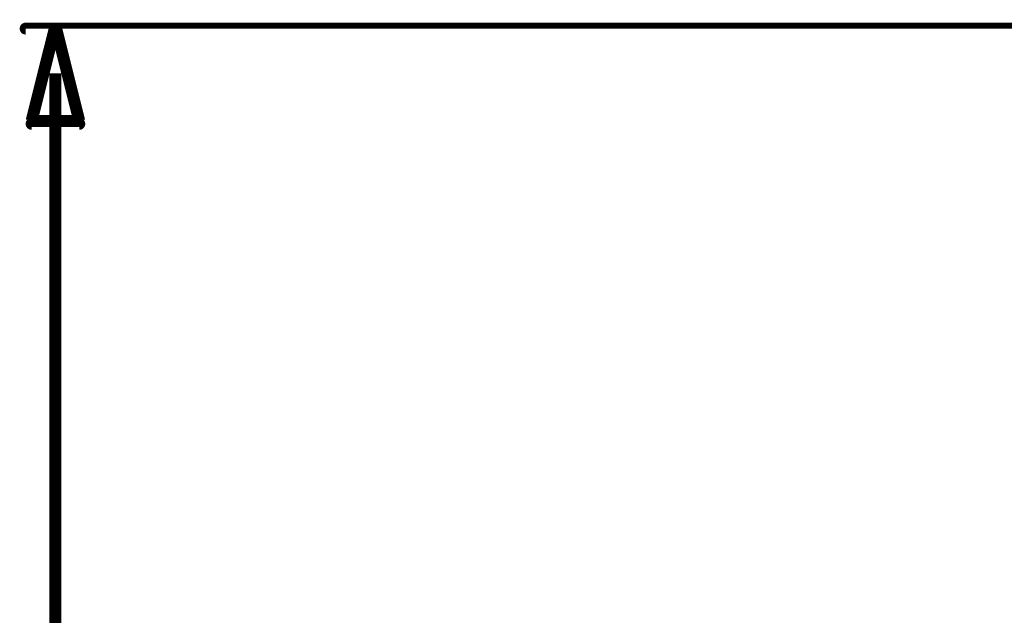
# Model space of a CAD drawing. Extents: x 35 to 575, y 26 to 553.
# Tile 54 of 125: x 54 to 71, y 365 to 375. Entities that reach past the tile are written whole.
import ezdxf

# ---------------------------------------------------------------- set-up
doc = ezdxf.new("R2010")
doc.units = 0
doc.layers.add('DIMENSIONS', color=3, linetype='CONTINUOUS')

msp = doc.modelspace()

# ---------------------------------------------------------------- linework, layer by layer
at = {"layer": 'DIMENSIONS', "color": 94}
msp.add_lwpolyline([(55, 375, 0.1, 0.1, 1), (55, 375, 0, 0, 0), (55, 375, 0, 0, 0), (55, 375, 0.2, 0.2, 0), (55.4, 373.4, 0, 0, 0), (55.4, 373.4, 0.1, 0.1, 0), (55.4, 373.4, 0.1, 0.1, 1), (55.4, 373.4, 0, 0, 0), (55.4, 373.3, 0.1, 0.1, 1), (55.4, 373.4, 0, 0, 0), (55.4, 373.4, 0, 0, 0), (55.4, 373.4, 0.2, 0.2, 0), (54.6, 373.4, 0, 0, 0), (54.6, 373.4, 0.1, 0.1, 0), (54.6, 373.4, 0.1, 0.1, 1), (54.6, 373.3, 0, 0, 0), (54.6, 373.4, 0.1, 0.1, 1), (54.6, 373.4, 0, 0, 0), (54.6, 373.4, 0, 0, 0), (54.6, 373.4, 0.2, 0.2, 0), (55, 375, 0.2, 0.2, 0), (55, 375, 0, 0, 0), (55, 375, 0.1, 0.1, 0), (55, 375, 0.1, 0.1, 1), (55, 375, 0, 0, 0)], format="xyseb", close=True, dxfattribs=at)
for points in [[(122.1, 374.9, 0.1, 0.1, 1), (122.1, 375, 0, 0, 0), (122.1, 375, 0, 0, 0), (122.1, 375, 0.1, 0.1, 0), (54.5, 375, 0.1, 0.1, 0), (54.5, 375, 0, 0, 0), (54.5, 375, 0.1, 0.1, 0), (54.5, 375, 0.1, 0.1, 1), (54.5, 374.9, 0, 0, 0)], [(55, 374.2, 0.1, 0.1, 1), (55, 374.2, 0, 0, 0), (55, 374.2, 0, 0, 0), (55, 374.2, 0.2, 0.2, 0), (55, 276.7, 0.2, 0.2, 0), (55, 276.7, 0, 0, 0), (55, 276.7, 0.1, 0.1, 0), (55, 276.7, 0.1, 0.1, 1), (55, 276.7, 0, 0, 0)]]:
    msp.add_lwpolyline(points, format="xyseb", dxfattribs=at)

doc.saveas('drawing.dxf')
